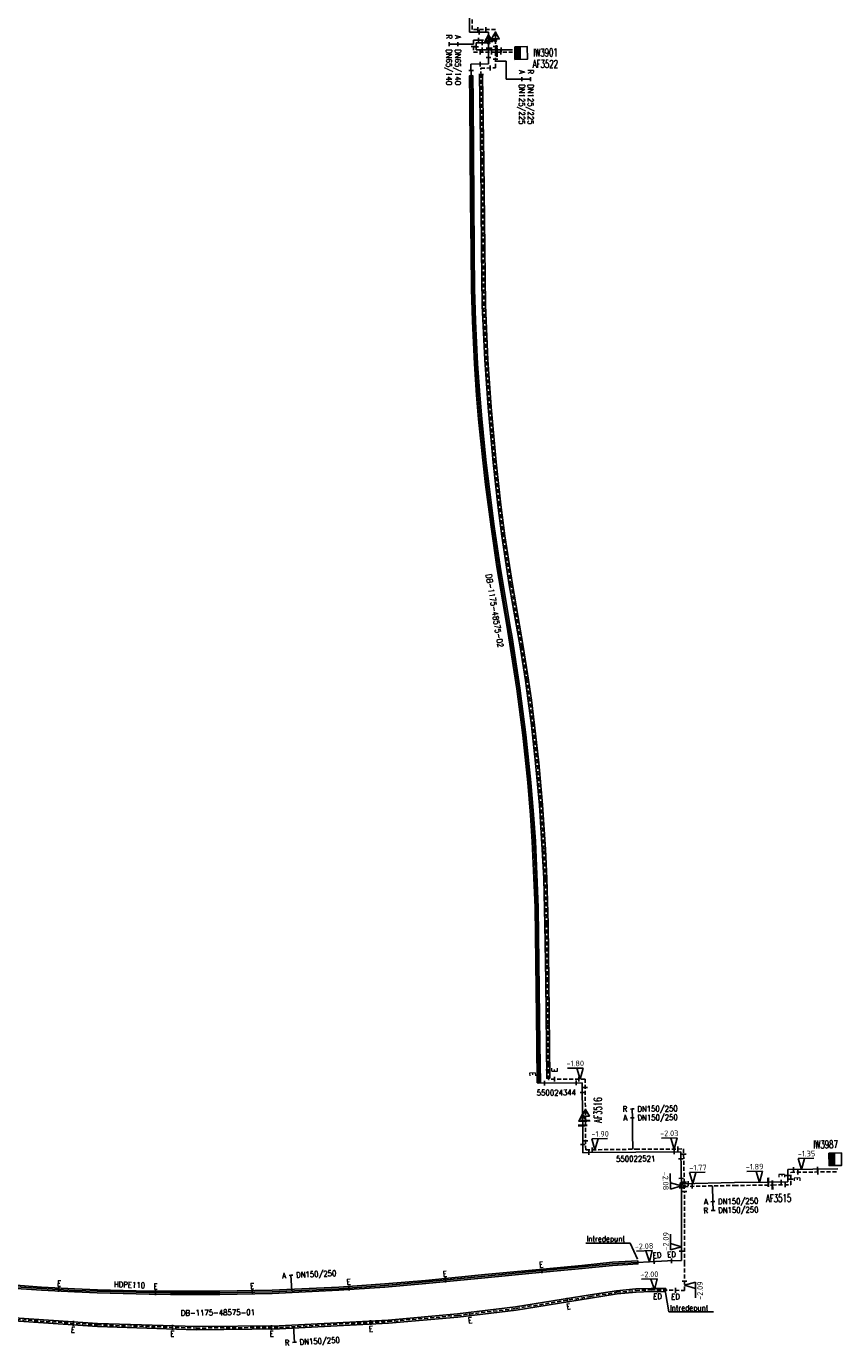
# Model space of a CAD drawing. Header units: millimetres. Extents: x 0 to 118318689, y 0 to 490460760.
# Tile 59 of 117: x 117869915 to 117999563, y 485851370 to 486061042. Entities that reach past the tile are written whole.
import ezdxf
from ezdxf.enums import TextEntityAlignment as Align

# ---------------------------------------------------------------- set-up
doc = ezdxf.new("R2010")
doc.units = ezdxf.units.MM
doc.header["$LTSCALE"] = 200
doc.linetypes.add('HIDDEN2', pattern=[4.7625, 3.175, -1.5875])
doc.layers.get('0').update_dxf_attribs({"color": 8})
for name, color, linetype in [('WT-C-AFSLUITER', 7, 'Continuous'), ('WT-C-kastWM', 7, 'Continuous'), ('WT-C-mof', 7, 'Continuous'), ('WT-C-tstuk', 7, 'Continuous'), ('WT-C-VERLOOP', 7, 'Continuous'), ('WT-I-diam', 7, 'Continuous'), ('WT-I-info', 7, 'Continuous'), ('WT-I-mantelbuis', 7, 'Continuous'), ('WT-I-NAP', 7, 'Continuous'), ('WT-L-aanvoer', 6, 'Continuous'), ('WT-L-MANTELBUIS', 6, 'Continuous'), ('WT-L-retour', 6, 'HIDDEN2')]:
    doc.layers.add(name, color=color, linetype=linetype)
doc.styles.add('DIN17', font='ROMANS.SHX', dxfattribs={"width": 0.9})
doc.styles.add('ISOCP', font='ISOCP.SHX')

# ---------------------------------------------------------------- blocks, each defined once
blk = doc.blocks.new('nap2')
at = {"color": 0, "linetype": 'Continuous'}
for p, q in [((1, 3.5), (-4, 3.5)), ((-1, 3.5), (0, 0)), ((1, 3.5), (0, 0))]:
    blk.add_line(p, q, dxfattribs=at)
at = {"color": 0, "linetype": 'Continuous', "style": 'ISOCP'}
for tag, p in [('*1', (-1.5, 5)), ('*2', (-4, 1.5))]:
    blk.add_attdef(tag, text='', height=1.8, dxfattribs=at).set_placement(p, align=Align.MIDDLE)
blk = doc.blocks.new('nap1')
at = {"color": 0, "linetype": 'Continuous'}
for p, q in [((-1, 3.5), (0, 0)), ((-1, 3.5), (4, 3.5)), ((1, 3.5), (0, 0))]:
    blk.add_line(p, q, dxfattribs=at)
at = {"color": 0, "linetype": 'Continuous', "style": 'ISOCP'}
for tag, p in [('*1', (1.7, 5)), ('*2', (4, 1.5))]:
    blk.add_attdef(tag, text='', height=1.8, dxfattribs=at).set_placement(p, align=Align.MIDDLE)
blk = doc.blocks.new('LR-mof')
at = {"color": 0, "linetype": 'ByBlock', "lineweight": -2}
blk.add_line((0, -0.75), (0, 0.75), dxfattribs=at)
blk = doc.blocks.new('LR-tsb')
blk.add_circle((0, 0), 0.375)
blk = doc.blocks.new('LR-mofD')
at = {"color": 0, "linetype": 'ByBlock', "lineweight": -2}
blk.add_line((0, -0.75), (0, 0.75), dxfattribs=at)
at = {"color": 1, "linetype": 'ByBlock', "lineweight": -3, "style": 'DIN17', "width": 0.9}
blk.add_attdef('*1', text='', height=1.8, dxfattribs=at).set_placement((0, 2), align=Align.MIDDLE)
blk = doc.blocks.new('LR-DIAO1')
at = {"color": 0, "lineweight": -3}
blk.add_line((0, 0), (0, -5), dxfattribs=at)
blk.add_lwpolyline([(0.61, -5), (0, -5), (-0.61, -5)], dxfattribs=at)
at = {"color": 1, "lineweight": -3, "style": 'DIN17', "width": 0.9}
blk.add_attdef('*1', text='', height=1.8, dxfattribs=at).set_placement((-1.61, -5), align=Align.MIDDLE_RIGHT)
blk.add_attdef('*11', text='', height=1.8, dxfattribs=at).set_placement((1.61, -5), align=Align.MIDDLE_LEFT)
blk = doc.blocks.new('LR-VERL')
at = {"color": 0, "linetype": 'ByBlock', "lineweight": -2}
blk.add_lwpolyline([(1.08, 0), (-1.08, -1.25), (-1.08, 1.25)], close=True, dxfattribs=at)
blk = doc.blocks.new('LR-AFS')
at = {"color": 0, "lineweight": -3, "const_width": 0.7}
blk.add_lwpolyline([(0, -1.5), (0, 1.5)], dxfattribs=at)
at = {"color": 7, "linetype": 'ByBlock', "lineweight": -2, "style": 'DIN17', "width": 0.9}
blk.add_attdef('*1', text='', height=2.5, dxfattribs=at).set_placement((0, 5), align=Align.MIDDLE)
at = {"color": 0, "linetype": 'ByBlock', "lineweight": -2, "style": 'DIN17', "width": 0.3, "flags": 1}
for tag, p in [('*2', (2.5, 1.5)), ('OCODE', (-7.5, -2.5)), ('ST', (-7.5, -5)), ('VCODE', (-2.5, -5)), ('NCODE', (-2.5, -2.5)), ('NIVO', (2.5, -5)), ('BC', (2.5, -2.5)), ('IMM', (7.5, -5)), ('RK', (7.5, -2.5)), ('FABR', (-7.5, -7.5)), ('TYPE', (-2.5, -7.5)), ('OPBOUW', (2.5, -7.5)), ('BEDIEN', (7.5, -7.5)), ('VERTR', (-7.5, -10)), ('DEKM', (-7.5, -12.5)), ('PDATUM', (-2.5, -12.5)), ('OPBLEN', (-2.5, -10)), ('HULPST', (2.5, -10)), ('OPM', (2.5, -12.5)), ('VERLSP', (7.5, -10)), ('BORD', (7.5, -12.5)), ('BORDL', (-7.5, -15)), ('BORDX', (-2.5, -15)), ('BORDY', (2.5, -15)), ('BORDZ', (7.5, -15))]:
    blk.add_attdef(tag, text='', height=1.8, dxfattribs=at).set_placement(p, align=Align.MIDDLE)
blk = doc.blocks.new('LR-kastWM')
at = {"color": 0, "linetype": 'ByBlock', "lineweight": -3}
blk.add_lwpolyline([(-2, 2), (2, 2), (2, -2), (-2, -2)], close=True, dxfattribs=at)
at = {"color": 0}
blk.add_solid([(-2, -2), (0, -2), (-2, 2), (0, 2)], dxfattribs=at)
at = {"color": 7, "linetype": 'ByBlock', "lineweight": -3, "style": 'DIN17', "width": 0.7}
for tag, p in [('*1', (0, 5)), ('*2', (0, -5))]:
    blk.add_attdef(tag, text='', height=2.5, dxfattribs=at).set_placement(p, align=Align.MIDDLE)
at = {"color": 0, "linetype": 'ByBlock', "lineweight": -2, "style": 'DIN17', "width": 0.3, "flags": 1}
for tag, p in [('OCODE', (4.5, 1.25)), ('NCODE', (9.5, 1.25)), ('BC', (14.5, 1.25)), ('RK', (19.5, 1.25)), ('ST', (4.5, -1.25)), ('VCODE', (9.5, -1.25)), ('NIVO', (14.5, -1.25)), ('IMM', (19.5, -1.25))]:
    blk.add_attdef(tag, text='', height=1.8, dxfattribs=at).set_placement(p, align=Align.MIDDLE)
blk = doc.blocks.new('LR-hyp')
at = {"color": 7, "linetype": 'ByBlock', "lineweight": -3, "style": 'DIN17', "width": 0.9}
blk.add_attdef('*1', text='', height=1.8, dxfattribs=at).set_placement((0, 0), align=Align.MIDDLE)
at = {"color": 7, "linetype": 'ByBlock', "lineweight": -2, "style": 'DIN17', "width": 0.9, "flags": 1}
blk.add_attdef('*2', text='', height=1.8, dxfattribs=at).set_placement((0, -5), align=Align.MIDDLE)
blk = doc.blocks.new('LR-DIAB2')
at = {"color": 0, "linetype": 'Continuous', "lineweight": -3}
blk.add_line((0, 5), (0, 7.8), dxfattribs=at)
at = {"color": 0, "lineweight": -3}
blk.add_line((0, 0), (0, 5), dxfattribs=at)
for points in [[(0.61, 7.8), (0, 7.8), (-0.61, 7.8)], [(0.61, 5), (0, 5), (-0.61, 5)]]:
    blk.add_lwpolyline(points, dxfattribs=at)
at = {"color": 1, "lineweight": -3, "style": 'DIN17', "width": 0.9}
for tag, p in [('*1', (-1.61, 7.8)), ('*2', (-1.61, 5.02))]:
    blk.add_attdef(tag, text='', height=1.8, dxfattribs=at).set_placement(p, align=Align.MIDDLE_RIGHT)
for tag, p in [('*11', (1.61, 7.8)), ('*12', (1.61, 5))]:
    blk.add_attdef(tag, text='', height=1.8, dxfattribs=at).set_placement(p, align=Align.MIDDLE_LEFT)
blk = doc.blocks.new('LR-DIAO2')
at = {"color": 0, "lineweight": -3}
blk.add_line((0, 0), (0, -5), dxfattribs=at)
at = {"color": 0, "linetype": 'Continuous', "lineweight": -3}
blk.add_line((0, -5), (0, -7.8), dxfattribs=at)
at = {"color": 0, "lineweight": -3}
for points in [[(0.61, -5), (0, -5), (-0.61, -5)], [(0.61, -7.8), (0, -7.8), (-0.61, -7.8)]]:
    blk.add_lwpolyline(points, dxfattribs=at)
at = {"color": 1, "lineweight": -3, "style": 'DIN17', "width": 0.9}
for tag, p in [('*1', (-1.61, -5)), ('*2', (-1.61, -7.78))]:
    blk.add_attdef(tag, text='', height=1.8, dxfattribs=at).set_placement(p, align=Align.MIDDLE_RIGHT)
for tag, p in [('*11', (1.61, -5)), ('*12', (1.61, -7.8))]:
    blk.add_attdef(tag, text='', height=1.8, dxfattribs=at).set_placement(p, align=Align.MIDDLE_LEFT)
blk = doc.blocks.new('LR-DIAB1')
at = {"color": 0, "lineweight": -3}
blk.add_line((0, 0), (0, 5), dxfattribs=at)
blk.add_lwpolyline([(0.61, 5), (0, 5), (-0.61, 5)], dxfattribs=at)
at = {"color": 1, "lineweight": -3, "style": 'DIN17', "width": 0.9}
blk.add_attdef('*1', text='', height=1.8, dxfattribs=at).set_placement((-1.61, 5), align=Align.MIDDLE_RIGHT)
blk.add_attdef('*11', text='', height=1.8, dxfattribs=at).set_placement((1.61, 5), align=Align.MIDDLE_LEFT)

msp = doc.modelspace()

# ---------------------------------------------------------------- linework, layer by layer
at = {"layer": 'WT-I-diam'}
for p, q in [((117944499, 486055523), (117946206, 486055525)), ((117946206, 486055525), (117946208, 486052658)), ((117966346, 485882578), (117966315, 485885078))]:
    msp.add_line(p, q, dxfattribs=at)
at = {"layer": 'WT-I-info'}
for p, q in [((117958879, 485867660), (117965926, 485867660)), ((117965926, 485867660), (117967104, 485865087)), ((117972063, 485856715), (117971539, 485859805)), ((117979170, 485856715), (117972063, 485856715))]:
    msp.add_line(p, q, dxfattribs=at)
at = {"layer": 'WT-L-aanvoer'}
for p, q in [((117940378, 486060113), (117940386, 486064190)), ((117943426, 486060131), (117940378, 486060113)), ((117943426, 486059165), (117943426, 486060131)), ((117943427, 486058453), (117941419, 486058450)), ((117941419, 486058450), (117941421, 486057326)), ((117943429, 486055065), (117943426, 486059165)), ((117941421, 486057326), (117944639, 486057312)), ((117944639, 486057312), (117947226, 486057301)), ((117940610, 486055024), (117943429, 486055065)), ((117940647, 486053210), (117940610, 486055024)), ((117940708, 486049141), (117940647, 486053210)), ((117940748, 486041251), (117940708, 486049141)), ((117940811, 486033468), (117940748, 486041251)), ((117940882, 486025258), (117940811, 486033468)), ((117940944, 486019314), (117940882, 486025258)), ((117941085, 486014175), (117940944, 486019314)), ((117941413, 486007399), (117941085, 486014175)), ((117941754, 486002436), (117941413, 486007399)), ((117942087, 485998638), (117941754, 486002436)), ((117942752, 485992138), (117942087, 485998638)), ((117943201, 485988238), (117942752, 485992138)), ((117944062, 485981533), (117943201, 485988238)), ((117944991, 485975182), (117944062, 485981533)), ((117946175, 485968008), (117944991, 485975182)), ((117946550, 485965904), (117946175, 485968008)), ((117946907, 485963877), (117946550, 485965904)), ((117948165, 485955811), (117946907, 485963877)), ((117949119, 485948418), (117948165, 485955811)), ((117949902, 485940868), (117949119, 485948418)), ((117950332, 485935704), (117949902, 485940868)), ((117950612, 485931528), (117950332, 485935704)), ((117950845, 485927072), (117950612, 485931528)), ((117951053, 485921003), (117950845, 485927072)), ((117951145, 485915086), (117951053, 485921003)), ((117951264, 485905618), (117951145, 485915086)), ((117951343, 485899273), (117951264, 485905618)), ((117951370, 485897155), (117951343, 485899273)), ((117951398, 485894900), (117951370, 485897155)), ((117951421, 485893068), (117951398, 485894900)), ((117958324, 485893126), (117951421, 485893068)), ((117958370, 485887593), (117958324, 485893126)), ((117958381, 485886367), (117958370, 485887593)), ((117958417, 485882031), (117958381, 485886367)), ((117958417, 485882031), (117959341, 485882043)), ((117959341, 485882043), (117966853, 485882134)), ((117966853, 485882134), (117973981, 485882172)), ((117973981, 485882172), (117974091, 485876462)), ((117991009, 485879352), (117998936, 485879453)), ((117974079, 485877108), (117982529, 485877270)), ((117982529, 485877270), (117987896, 485877339)), ((117987896, 485877339), (117991034, 485877379)), ((117991034, 485877379), (117991009, 485879352)), ((117974117, 485870899), (117974091, 485876462)), ((117974110, 485864906), (117974117, 485870899)), ((117963123, 485864370), (117969019, 485864711)), ((117969019, 485864711), (117971894, 485864850)), ((117971894, 485864850), (117974110, 485864906)), ((117942822, 485862413), (117950348, 485863134)), ((117950348, 485863134), (117958272, 485863878)), ((117958272, 485863878), (117963123, 485864370)), ((117867505, 485860756), (117872325, 485860427)), ((117919612, 485860412), (117926920, 485860920)), ((117926920, 485860920), (117933425, 485861495)), ((117933425, 485861495), (117942822, 485862413)), ((117872325, 485860427), (117877560, 485860150)), ((117877560, 485860150), (117881196, 485860012)), ((117881196, 485860012), (117889431, 485859799)), ((117889431, 485859799), (117892815, 485859754)), ((117892815, 485859754), (117900690, 485859759)), ((117900690, 485859759), (117909020, 485859910)), ((117909020, 485859910), (117919612, 485860412))]:
    msp.add_line(p, q, dxfattribs=at)
at = {"layer": 'WT-L-MANTELBUIS'}
for points in [[(117940458, 486049139), (117940397, 486053206), (117940897, 486053214), (117940958, 486049144), (117940998, 486041252), (117941061, 486033470), (117941132, 486025260), (117941194, 486019319), (117941335, 486014184), (117941662, 486007414), (117942004, 486002455), (117942336, 485998662), (117943000, 485992165), (117943449, 485988269), (117944310, 485981567), (117945238, 485975221), (117946796, 485965946), (117947154, 485963918), (117948413, 485955846), (117949367, 485948447), (117950151, 485940892), (117950581, 485935723), (117950862, 485931542), (117951303, 485921010), (117951593, 485899276), (117951670, 485893153), (117951170, 485893147), (117951093, 485899270), (117950803, 485920996), (117950362, 485931514), (117950082, 485935685), (117949653, 485940845), (117948870, 485948389), (117947918, 485955776), (117946661, 485963836), (117946303, 485965861), (117944744, 485975143), (117943815, 485981499), (117942952, 485988208), (117942503, 485992111), (117941838, 485998615), (117941505, 486002416), (117941163, 486007384), (117940836, 486014165), (117940694, 486019310), (117940632, 486025255), (117940561, 486033466), (117940498, 486041249)], [(117941973, 486053238), (117942473, 486053245), (117942665, 486039513), (117942803, 486025736), (117942918, 486016709), (117943303, 486008069), (117943845, 486000532), (117944637, 485991803), (117945379, 485985020), (117946022, 485980082), (117947208, 485972346), (117948935, 485962490), (117949767, 485957156), (117950224, 485953929), (117950731, 485949981), (117951397, 485943982), (117951992, 485937315), (117952463, 485930237), (117952681, 485925635), (117952881, 485918339), (117953022, 485909275), (117953174, 485893882), (117952674, 485893877), (117952523, 485909268), (117952381, 485918328), (117952182, 485925616), (117951964, 485930209), (117951494, 485937276), (117950899, 485943932), (117950234, 485949922), (117949728, 485953863), (117949273, 485957082), (117948442, 485962408), (117946715, 485972265), (117945527, 485980012), (117944882, 485984961), (117944139, 485991753), (117943347, 486000491), (117942804, 486008040), (117942419, 486016694), (117942303, 486025730), (117942165, 486039507)]]:
    msp.add_lwpolyline(points, close=True, dxfattribs=at)
for points in [[(117867524, 485861005), (117872340, 485860677), (117877571, 485860400), (117881204, 485860262), (117889435, 485860049), (117892816, 485860004), (117900688, 485860009), (117909012, 485860160), (117919597, 485860661), (117926900, 485861169), (117933402, 485861744), (117942798, 485862662), (117950325, 485863383), (117958248, 485864127), (117963108, 485864619), (117967141, 485864853), (117967170, 485864353), (117963143, 485864121), (117958297, 485863629), (117950372, 485862885), (117942846, 485862164), (117933448, 485861246), (117926940, 485860671), (117919627, 485860162), (117909028, 485859660), (117900692, 485859509), (117892813, 485859504), (117889426, 485859549), (117881188, 485859762), (117877549, 485859900), (117872310, 485860178), (117867486, 485860506)], [(117866445, 485855904), (117881232, 485854900), (117896942, 485854405), (117910142, 485854520), (117927454, 485855440), (117938452, 485856410), (117947712, 485857511), (117959569, 485859420), (117963783, 485860090), (117966847, 485860389), (117969284, 485860466), (117971583, 485860431), (117971576, 485859931), (117969289, 485859966), (117966879, 485859889), (117963846, 485859594), (117959648, 485858926), (117947781, 485857016), (117938504, 485855912), (117927489, 485854942), (117910158, 485854020), (117896936, 485853905), (117881208, 485854400), (117866403, 485855405)]]:
    msp.add_lwpolyline(points, dxfattribs=at)
at = {"layer": 'WT-L-retour'}
for p, q in [((117940804, 486060541), (117940811, 486064191)), ((117944495, 486060562), (117940804, 486060541)), ((117944496, 486059596), (117944495, 486060562)), ((117944496, 486058834), (117941039, 486058830)), ((117941039, 486058830), (117941041, 486056948)), ((117944499, 486054444), (117944496, 486059596)), ((117941041, 486056948), (117944749, 486056932)), ((117944749, 486056932), (117947231, 486056921)), ((117942199, 486054411), (117944499, 486054444)), ((117942223, 486053242), (117942199, 486054411)), ((117942415, 486039510), (117942223, 486053242)), ((117942553, 486025733), (117942415, 486039510)), ((117942668, 486016701), (117942553, 486025733)), ((117943053, 486008055), (117942668, 486016701)), ((117943596, 486000511), (117943053, 486008055)), ((117944388, 485991778), (117943596, 486000511)), ((117945131, 485984991), (117944388, 485991778)), ((117945775, 485980047), (117945131, 485984991)), ((117946962, 485972305), (117945775, 485980047)), ((117948688, 485962449), (117946962, 485972305)), ((117949520, 485957119), (117948688, 485962449)), ((117949976, 485953896), (117949520, 485957119)), ((117950483, 485949951), (117949976, 485953896)), ((117950842, 485946853), (117950483, 485949951)), ((117951148, 485943957), (117950842, 485946853)), ((117951743, 485937295), (117951148, 485943957)), ((117952214, 485930223), (117951743, 485937295)), ((117952431, 485925625), (117952214, 485930223)), ((117952631, 485918333), (117952431, 485925625)), ((117952772, 485909271), (117952631, 485918333)), ((117952852, 485902453), (117952772, 485909271)), ((117952906, 485896019), (117952852, 485902453)), ((117952926, 485893689), (117952906, 485896019)), ((117958769, 485893738), (117952926, 485893689)), ((117958814, 485888379), (117958769, 485893738)), ((117958824, 485887110), (117958814, 485888379)), ((117958863, 485882487), (117958824, 485887110)), ((117958863, 485882487), (117959902, 485882499)), ((117959902, 485882499), (117966849, 485882584)), ((117966849, 485882584), (117974423, 485882624)), ((117974423, 485882624), (117974553, 485875844)), ((117991465, 485878907), (117998936, 485879003)), ((117991490, 485876935), (117991465, 485878907)), ((117974537, 485876667), (117982536, 485876820)), ((117974567, 485870898), (117974553, 485875844)), ((117982536, 485876820), (117988550, 485876897)), ((117988550, 485876897), (117991490, 485876935)), ((117974559, 485864356), (117974567, 485870898)), ((117974554, 485860137), (117974559, 485864356)), ((117947747, 485857264), (117959609, 485859173)), ((117959609, 485859173), (117963814, 485859842)), ((117963814, 485859842), (117966863, 485860139)), ((117966863, 485860139), (117969287, 485860216)), ((117969287, 485860216), (117974554, 485860137)), ((117938478, 485856161), (117947747, 485857264)), ((117866424, 485855655), (117881220, 485854650)), ((117881220, 485854650), (117896939, 485854155)), ((117896939, 485854155), (117910150, 485854270)), ((117910150, 485854270), (117927471, 485855191)), ((117927471, 485855191), (117938478, 485856161))]:
    msp.add_line(p, q, dxfattribs=at)

# ---------------------------------------------------------------- block references
at = {"layer": 'WT-C-AFSLUITER', "linetype": 'Continuous'}
ref = msp.add_blockref('LR-AFS', (117944639, 486057312), dxfattribs=dict(at, xscale=500.0000000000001, yscale=500.0000000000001, zscale=500.0000000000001, rotation=359.7501))
ref.add_attrib('*1', 'AF3522', dxfattribs={"layer": '0', "color": 7, "linetype": 'ByBlock', "lineweight": -2, "height": 1250, "rotation": 359.7501, "style": 'DIN17', "width": 0.65}).set_placement((117952445, 486055075), align=Align.MIDDLE)
for p, xscale, yscale, zscale, rotation in [((117944749, 486056932), 500.0000000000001, 500.0000000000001, 500.0000000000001, 359.7501), ((117958824, 485887110), 499.9999999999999, 499.9999999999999, 499.9999999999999, 270.4806), ((117988550, 485876897), 500, 500, 500, 0.7332)]:
    msp.add_blockref('LR-AFS', p, dxfattribs=dict(at, xscale=xscale, yscale=yscale, zscale=zscale, rotation=rotation))
ref = msp.add_blockref('LR-AFS', (117958381, 485886367), dxfattribs=dict(at, xscale=499.9999999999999, yscale=499.9999999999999, zscale=499.9999999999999, rotation=270.4806))
ref.add_attrib('*1', 'AF3516', dxfattribs={"layer": '0', "color": 7, "linetype": 'ByBlock', "lineweight": -2, "height": 1250, "rotation": 90.4806, "style": 'DIN17', "width": 0.65}).set_placement((117960802, 485888806), align=Align.MIDDLE)
ref = msp.add_blockref('LR-AFS', (117987896, 485877339), dxfattribs=dict(at, xscale=500, yscale=500, zscale=500, rotation=0.7332))
ref.add_attrib('*1', 'AF3515', dxfattribs={"layer": '0', "color": 7, "linetype": 'ByBlock', "lineweight": -2, "height": 1250, "rotation": 0.7332, "style": 'DIN17', "width": 0.65}).set_placement((117989533, 485874796), align=Align.MIDDLE)
at = {"layer": 'WT-C-kastWM', "linetype": 'Continuous'}
ref = msp.add_blockref('LR-kastWM', (117948582, 486056812), dxfattribs=dict(at, xscale=500.000000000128, yscale=500.000000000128, zscale=500.000000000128, rotation=0.6680493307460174))
ref.add_attrib('*1', 'IW3901', dxfattribs={"layer": '0', "color": 7, "linetype": 'ByBlock', "lineweight": -3, "height": 1250, "rotation": 0.66805, "style": 'DIN17', "width": 0.65}).set_placement((117952468, 486056877), align=Align.MIDDLE)
ref = msp.add_blockref('LR-kastWM', (117998550, 485880992), dxfattribs=dict(at, xscale=499.9999999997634, yscale=499.9999999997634, zscale=499.9999999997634, rotation=0.7332081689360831))
ref.add_attrib('*1', 'IW3987', dxfattribs={"layer": '0', "color": 7, "linetype": 'ByBlock', "lineweight": -3, "height": 1250, "rotation": 0.73321, "style": 'DIN17', "width": 0.65}).set_placement((117997012, 485883348), align=Align.MIDDLE)
at = {"layer": 'WT-C-mof', "linetype": 'Continuous'}
for p, xscale, yscale, zscale, rotation in [((117941732, 486060546), 499.9999999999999, 499.9999999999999, 499.9999999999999, 0.3265999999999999), ((117941942, 486060122), 499.9999999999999, 499.9999999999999, 499.9999999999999, 0.3265999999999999), ((117942980, 486060554), 499.9999999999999, 499.9999999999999, 499.9999999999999, 0.3265999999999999), ((117941040, 486057864), 499.9999999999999, 499.9999999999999, 499.9999999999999, 270.0701), ((117941420, 486057781), 499.9999999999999, 499.9999999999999, 499.9999999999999, 270.0701), ((117941815, 486058831), 499.9999999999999, 499.9999999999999, 499.9999999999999, 0.0701), ((117942386, 486057322), 500.0000000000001, 500.0000000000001, 500.0000000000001, 359.7501), ((117942392, 486058452), 499.9999999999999, 499.9999999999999, 499.9999999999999, 0.0701), ((117943601, 486058833), 499.9999999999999, 499.9999999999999, 499.9999999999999, 0.0701), ((117943905, 486057315), 500.0000000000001, 500.0000000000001, 500.0000000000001, 359.7501), ((117944497, 486057854), 500, 500, 500, 270.0375), ((117945402, 486057309), 500.0000000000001, 500.0000000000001, 500.0000000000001, 359.7501), ((117942077, 486056943), 500.0000000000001, 500.0000000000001, 500.0000000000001, 359.7501), ((117943427, 486057559), 500, 500, 500, 270.0375), ((117943428, 486056108), 500, 500, 500, 270.0375), ((117943893, 486056935), 500.0000000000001, 500.0000000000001, 500.0000000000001, 359.7501), ((117944498, 486055857), 500, 500, 500, 270.0375), ((117945392, 486056929), 500.0000000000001, 500.0000000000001, 500.0000000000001, 359.7501), ((117940631, 486054023), 500.0000000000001, 500.0000000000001, 500.0000000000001, 271.1678), ((117942220, 486053394), 500.0000000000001, 500.0000000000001, 500.0000000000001, 271.1678), ((117942065, 486055045), 500, 500, 500, 0.8246), ((117943652, 486054431), 500, 500, 500, 0.8246), ((117953892, 485893697), 499.9999999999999, 499.9999999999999, 499.9999999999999, 0.4806000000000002), ((117957765, 485893730), 499.9999999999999, 499.9999999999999, 499.9999999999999, 0.4806000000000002), ((117952328, 485893075), 499.9999999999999, 499.9999999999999, 499.9999999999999, 0.4806000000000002), ((117957332, 485893117), 499.9999999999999, 499.9999999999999, 499.9999999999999, 0.4806000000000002), ((117958780, 485892396), 499.9999999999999, 499.9999999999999, 499.9999999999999, 270.4806), ((117958337, 485891610), 499.9999999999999, 499.9999999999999, 499.9999999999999, 270.4806), ((117958851, 485883905), 499.9999999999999, 499.9999999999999, 499.9999999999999, 270.4806), ((117958406, 485883340), 499.9999999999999, 499.9999999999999, 499.9999999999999, 270.4806), ((117959341, 485882043), 500, 500, 500, 0.6983), ((117959902, 485882499), 500, 500, 500, 0.6983), ((117972908, 485882166), 500, 500, 500, 0.3023000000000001), ((117973539, 485882619), 500, 500, 500, 0.3023000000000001), ((117974439, 485881797), 499.9999999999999, 499.9999999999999, 499.9999999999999, 271.0998), ((117974003, 485881065), 499.9999999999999, 499.9999999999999, 499.9999999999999, 271.0998), ((117991922, 485879363), 500, 500, 500, 0.7332), ((117995755, 485879412), 500, 500, 500, 0.7332), ((117974062, 485877962), 499.9999999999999, 499.9999999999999, 499.9999999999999, 271.0998), ((117974524, 485877347), 499.9999999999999, 499.9999999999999, 499.9999999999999, 271.0998), ((117975150, 485877129), 500, 500, 500, 1.0998), ((117989947, 485877365), 500, 500, 500, 0.7332), ((117990598, 485876924), 500, 500, 500, 0.7332), ((117992577, 485878922), 500, 500, 500, 0.7332), ((117995756, 485878962), 500, 500, 500, 0.7332), ((117974091, 485876462), 499.9999999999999, 499.9999999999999, 499.9999999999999, 270.2679), ((117974553, 485875844), 500, 500, 500, 270.1629), ((117975800, 485876691), 500, 500, 500, 1.0998), ((117974111, 485866405), 500, 500, 500, 89.9286), ((117974555, 485861632), 500, 500, 500, 89.9286)]:
    msp.add_blockref('LR-mof', p, dxfattribs=dict(at, xscale=xscale, yscale=yscale, zscale=zscale, rotation=rotation))
at = {"layer": 'WT-C-mof'}
for p, xscale, yscale, zscale, rotation in [((117943426, 486059165), 500, 500, 500, 90.03750000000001), ((117944496, 486059596), 500, 500, 500, 90.03750000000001), ((117958814, 485888379), 499.9999999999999, 499.9999999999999, 499.9999999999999, 90.48060000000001), ((117958370, 485887593), 499.9999999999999, 499.9999999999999, 499.9999999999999, 90.48060000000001)]:
    msp.add_blockref('LR-mof', p, dxfattribs=dict(at, xscale=xscale, yscale=yscale, zscale=zscale, rotation=rotation))
at = {"layer": 'WT-C-mof', "linetype": 'Continuous'}
ref = msp.add_blockref('LR-mofD', (117951403, 485894523), dxfattribs=dict(at, xscale=499.9999999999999, yscale=499.9999999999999, zscale=499.9999999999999, rotation=90.71719999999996))
ref.add_attrib('*1', 'E', dxfattribs={"layer": '0', "color": 1, "linetype": 'ByBlock', "lineweight": -3, "height": 900, "rotation": 270.7172, "style": 'DIN17', "width": 0.9}).set_placement((117950403, 485894510), align=Align.MIDDLE)
ref = msp.add_blockref('LR-mofD', (117952913, 485895179), dxfattribs=dict(at, xscale=500, yscale=500, zscale=500, rotation=270.4839))
ref.add_attrib('*1', 'E', dxfattribs={"layer": '0', "color": 1, "linetype": 'ByBlock', "lineweight": -3, "height": 900, "rotation": 90.4839, "style": 'DIN17', "width": 0.9}).set_placement((117953913, 485895188), align=Align.MIDDLE)
ref = msp.add_blockref('LR-mofD', (117991021, 485878402), dxfattribs=dict(at, xscale=500, yscale=500, zscale=500, rotation=90.73320000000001))
ref.add_attrib('*1', 'E', dxfattribs={"layer": '0', "color": 1, "linetype": 'ByBlock', "lineweight": -3, "height": 900, "rotation": 270.7332, "style": 'DIN17', "width": 0.9}).set_placement((117990021, 485878389), align=Align.MIDDLE)
for p, xscale, yscale, zscale, rotation, values in [((117991479, 485877807), 500, 500, 500, 270.7332, {'*1': 'E'}), ((117951873, 485863277), 500.0000000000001, 500.0000000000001, 500.0000000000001, 5.3628, {'*1': 'E'}), ((117972521, 485864866), 500, 500, 500, 1.4308, {'*1': 'ED'}), ((117936556, 485861801), 499.9999999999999, 499.9999999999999, 499.9999999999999, 5.5824, {'*1': 'E'}), ((117875070, 485860282), 500.0000000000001, 500.0000000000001, 500.0000000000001, 356.966, {'*1': 'E'}), ((117890455, 485859785), 500, 500, 500, 359.2464, {'*1': 'E'}), ((117905844, 485859852), 500, 500, 500, 1.0407, {'*1': 'E'}), ((117921222, 485860524), 499.9999999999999, 499.9999999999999, 499.9999999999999, 3.979500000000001, {'*1': 'E'})]:
    msp.add_blockref('LR-mofD', p, dxfattribs=dict(at, xscale=xscale, yscale=yscale, zscale=zscale, rotation=rotation)).add_auto_attribs(values)
ref = msp.add_blockref('LR-mofD', (117969742, 485864746), dxfattribs=dict(at, xscale=499.9999999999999, yscale=499.9999999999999, zscale=499.9999999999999, rotation=2.781100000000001))
ref.add_attrib('*1', 'ED', dxfattribs={"layer": '0', "color": 1, "linetype": 'ByBlock', "lineweight": -3, "height": 900, "rotation": 2.7811, "style": 'DIN17', "width": 0.9}).set_placement((117970196, 485865731), align=Align.MIDDLE)
ref = msp.add_blockref('LR-mofD', (117970292, 485860201), dxfattribs=dict(at, xscale=499.9999999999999, yscale=499.9999999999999, zscale=499.9999999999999, rotation=179.1391))
ref.add_attrib('*1', 'ED', dxfattribs={"layer": '0', "color": 1, "linetype": 'ByBlock', "lineweight": -3, "height": 900, "rotation": 359.1391, "style": 'DIN17', "width": 0.9}).set_placement((117970277, 485859201), align=Align.MIDDLE)
ref = msp.add_blockref('LR-mofD', (117973156, 485860158), dxfattribs=dict(at, xscale=499.9999999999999, yscale=499.9999999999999, zscale=499.9999999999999, rotation=179.1391))
ref.add_attrib('*1', 'ED', dxfattribs={"layer": '0', "color": 1, "linetype": 'ByBlock', "lineweight": -3, "height": 900, "rotation": 359.1391, "style": 'DIN17', "width": 0.9}).set_placement((117973141, 485859158), align=Align.MIDDLE)
ref = msp.add_blockref('LR-mofD', (117955958, 485858585), dxfattribs=dict(at, xscale=500.0000000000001, yscale=500.0000000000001, zscale=500.0000000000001, rotation=189.1444))
ref.add_attrib('*1', 'E', dxfattribs={"layer": '0', "color": 1, "linetype": 'ByBlock', "lineweight": -3, "height": 900, "rotation": 9.1444, "style": 'DIN17', "width": 0.9}).set_placement((117956117, 485857598), align=Align.MIDDLE)
ref = msp.add_blockref('LR-mofD', (117940367, 485856386), dxfattribs=dict(at, xscale=500, yscale=500, zscale=500, rotation=186.7835))
ref.add_attrib('*1', 'E', dxfattribs={"layer": '0', "color": 1, "linetype": 'ByBlock', "lineweight": -3, "height": 900, "rotation": 6.7835, "style": 'DIN17', "width": 0.9}).set_placement((117940485, 485855393), align=Align.MIDDLE)
ref = msp.add_blockref('LR-mofD', (117877403, 485854909), dxfattribs=dict(at, xscale=500.0000000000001, yscale=500.0000000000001, zscale=500.0000000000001, rotation=176.1158))
ref.add_attrib('*1', 'E', dxfattribs={"layer": '0', "color": 1, "linetype": 'ByBlock', "lineweight": -3, "height": 900, "rotation": 356.1158, "style": 'DIN17', "width": 0.9}).set_placement((117877336, 485853911), align=Align.MIDDLE)
ref = msp.add_blockref('LR-mofD', (117893160, 485854274), dxfattribs=dict(at, xscale=500.0000000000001, yscale=500.0000000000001, zscale=500.0000000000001, rotation=178.197))
ref.add_attrib('*1', 'E', dxfattribs={"layer": '0', "color": 1, "linetype": 'ByBlock', "lineweight": -3, "height": 900, "rotation": 358.197, "style": 'DIN17', "width": 0.9}).set_placement((117893129, 485853275), align=Align.MIDDLE)
ref = msp.add_blockref('LR-mofD', (117908916, 485854259), dxfattribs=dict(at, xscale=500, yscale=500, zscale=500, rotation=180.4979))
ref.add_attrib('*1', 'E', dxfattribs={"layer": '0', "color": 1, "linetype": 'ByBlock', "lineweight": -3, "height": 900, "rotation": 0.4979, "style": 'DIN17', "width": 0.9}).set_placement((117908925, 485853259), align=Align.MIDDLE)
ref = msp.add_blockref('LR-mofD', (117924661, 485855042), dxfattribs=dict(at, xscale=500, yscale=500, zscale=500, rotation=183.0435))
ref.add_attrib('*1', 'E', dxfattribs={"layer": '0', "color": 1, "linetype": 'ByBlock', "lineweight": -3, "height": 900, "rotation": 3.0435, "style": 'DIN17', "width": 0.9}).set_placement((117924714, 485854043), align=Align.MIDDLE)
at = {"layer": 'WT-C-tstuk', "linetype": 'Continuous'}
for p, xscale, yscale, zscale, rotation in [((117943427, 486058453), 499.9999999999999, 499.9999999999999, 499.9999999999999, 180.0701), ((117944496, 486058834), 499.9999999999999, 499.9999999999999, 499.9999999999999, 180.0701), ((117974079, 485877108), 500, 500, 500, 1.0998), ((117974537, 485876667), 500, 500, 500, 1.0998)]:
    msp.add_blockref('LR-tsb', p, dxfattribs=dict(at, xscale=xscale, yscale=yscale, zscale=zscale, rotation=rotation))
at = {"layer": 'WT-C-VERLOOP', "linetype": 'Continuous'}
for p, xscale, yscale, zscale, rotation in [((117943426, 486059165), 500, 500, 500, 90.03750000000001), ((117944496, 486059596), 500, 500, 500, 90.03750000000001), ((117958370, 485887593), 499.9999999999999, 499.9999999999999, 499.9999999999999, 90.48060000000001), ((117958814, 485888379), 499.9999999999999, 499.9999999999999, 499.9999999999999, 90.48060000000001)]:
    msp.add_blockref('LR-VERL', p, dxfattribs=dict(at, xscale=xscale, yscale=yscale, zscale=zscale, rotation=rotation))
at = {"layer": 'WT-I-diam', "linetype": 'Continuous'}
for name, p, xscale, yscale, zscale, rotation, values in [('LR-DIAO2', (117941039, 486058225), 499.9999999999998, 499.9999999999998, 499.9999999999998, 270.0700535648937, {'*1': 'A', '*11': 'DN65/140', '*2': 'R', '*12': 'DN65/140'}), ('LR-DIAB2', (117946208, 486052658), 499.9999999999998, 499.9999999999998, 499.9999999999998, 270.0374775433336, {'*1': 'R', '*11': 'DN125/225', '*2': 'A', '*12': 'DN125/225'}), ('LR-DIAB2', (117966315, 485885078), 500, 500, 500, 0.698273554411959, {'*1': 'R', '*11': 'DN150/250', '*2': 'A', '*12': 'DN150/250'}), ('LR-DIAO2', (117979046, 485876753), 500, 500, 500, 1.099810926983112, {'*1': 'A', '*11': 'DN150/250', '*2': 'R', '*12': 'DN150/250'}), ('LR-DIAB1', (117912114, 485860057), 500, 500, 500, 2.711310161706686, {'*1': 'A', '*11': 'DN150/250'}), ('LR-DIAO1', (117912415, 485854390), 500, 500, 500, 3.043504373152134, {'*1': 'R', '*11': 'DN150/250'})]:
    msp.add_blockref(name, p, dxfattribs=dict(at, xscale=xscale, yscale=yscale, zscale=zscale, rotation=rotation)).add_auto_attribs(values)
at = {"layer": 'WT-I-info', "linetype": 'Continuous'}
for p, xscale, yscale, zscale, rotation, values in [((117944389, 485968163), 500.0000000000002, 500.0000000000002, 500.0000000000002, 279.3733179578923, {'*1': 'DB-1175-48575-02'}), ((117954200, 485891588), 500.0000000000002, 500.0000000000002, 500.0000000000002, 0.4805681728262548, {'*1': '550024344'}), ((117966810, 485881074), 500.0000000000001, 500.0000000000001, 500.0000000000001, 0.698273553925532, {'*1': '550022521'}), ((117900367, 485856627), 500.0000000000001, 500.0000000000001, 500.0000000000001, 0.5772112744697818, {'*1': 'DB-1175-48575-01'})]:
    msp.add_blockref('LR-hyp', p, dxfattribs=dict(at, xscale=xscale, yscale=yscale, zscale=zscale, rotation=rotation)).add_auto_attribs(values)
at = {"layer": 'WT-I-NAP', "linetype": 'Continuous'}
ref = msp.add_blockref('nap2', (117957974, 485893731), dxfattribs=dict(at, xscale=500, yscale=500, zscale=500, rotation=0.4805681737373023))
ref.add_attrib('*1', '-1.80', dxfattribs={"layer": '0', "color": 1, "linetype": 'Continuous', "height": 900, "rotation": 0.48057, "style": 'ISOCP'}).set_placement((117957203, 485896225), align=Align.MIDDLE)
ref = msp.add_blockref('nap2', (117972911, 485882616), dxfattribs=dict(at, xscale=500, yscale=500, zscale=500, rotation=0.3022588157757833))
ref.add_attrib('*1', '-2.03', dxfattribs={"layer": '0', "color": 1, "linetype": 'Continuous', "height": 900, "rotation": 0.30226, "style": 'ISOCP'}).set_placement((117972148, 485885112), align=Align.MIDDLE)
ref = msp.add_blockref('nap1', (117960342, 485882505), dxfattribs=dict(at, xscale=499.9999999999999, yscale=499.9999999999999, zscale=499.9999999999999, rotation=0.6982735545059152))
ref.add_attrib('*1', '-1.90', dxfattribs={"layer": '0', "color": 1, "linetype": 'Continuous', "height": 900, "rotation": 0.69827, "style": 'ISOCP'}).set_placement((117961162, 485885015), align=Align.MIDDLE)
ref = msp.add_blockref('nap1', (117993158, 485879379), dxfattribs=dict(at, xscale=500, yscale=500, zscale=500, rotation=0.7332081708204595))
ref.add_attrib('*1', '-1.35', dxfattribs={"layer": '0', "color": 1, "linetype": 'Continuous', "height": 900, "rotation": 0.73321, "style": 'ISOCP'}).set_placement((117993976, 485881890), align=Align.MIDDLE)
ref = msp.add_blockref('nap1', (117975913, 485877143), dxfattribs=dict(at, xscale=500, yscale=500, zscale=500, rotation=1.099810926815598))
ref.add_attrib('*1', '-1.77', dxfattribs={"layer": '0', "color": 1, "linetype": 'Continuous', "height": 900, "rotation": 1.09981, "style": 'ISOCP'}).set_placement((117976716, 485879659), align=Align.MIDDLE)
ref = msp.add_blockref('nap2', (117986505, 485877321), dxfattribs=dict(at, xscale=500.0000000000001, yscale=500.0000000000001, zscale=500.0000000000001, rotation=0.7332081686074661))
ref.add_attrib('*1', '-1.89', dxfattribs={"layer": '0', "color": 1, "linetype": 'Continuous', "height": 900, "rotation": 0.73321, "style": 'ISOCP'}).set_placement((117985723, 485879811), align=Align.MIDDLE)
ref = msp.add_blockref('nap1', (117974086, 485876750), dxfattribs=dict(at, xscale=500.0000000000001, yscale=500.0000000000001, zscale=500.0000000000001, rotation=91.0998109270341))
ref.add_attrib('*1', '-2.08', dxfattribs={"layer": '0', "color": 1, "linetype": 'Continuous', "height": 900, "rotation": 271.09981, "style": 'ISOCP'}).set_placement((117971570, 485877552), align=Align.MIDDLE)
ref = msp.add_blockref('nap1', (117974112, 485867087), dxfattribs=dict(at, xscale=500.0000000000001, yscale=500.0000000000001, zscale=500.0000000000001, rotation=89.9285529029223))
ref.add_attrib('*1', '-2.09', dxfattribs={"layer": '0', "color": 1, "linetype": 'Continuous', "height": 900, "rotation": 89.92855, "style": 'ISOCP'}).set_placement((117971613, 485867941), align=Align.MIDDLE)
ref = msp.add_blockref('nap2', (117969011, 485864710), dxfattribs=dict(at, xscale=500.0000000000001, yscale=500.0000000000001, zscale=500.0000000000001, rotation=2.78110514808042))
ref.add_attrib('*1', '-2.08', dxfattribs={"layer": '0', "color": 1, "linetype": 'Continuous', "height": 900, "rotation": 2.78111, "style": 'ISOCP'}).set_placement((117968141, 485867171), align=Align.MIDDLE)
ref = msp.add_blockref('nap2', (117969787, 485860214), dxfattribs=dict(at, xscale=499.9999999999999, yscale=499.9999999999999, zscale=499.9999999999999, rotation=1.299873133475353))
ref.add_attrib('*1', '-2.00', dxfattribs={"layer": '0', "color": 1, "linetype": 'Continuous', "height": 900, "rotation": 1.29987, "style": 'ISOCP'}).set_placement((117968981, 485862697), align=Align.MIDDLE)
ref = msp.add_blockref('nap1', (117974555, 485860959), dxfattribs=dict(at, xscale=500, yscale=500, zscale=500, rotation=269.9285529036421))
ref.add_attrib('*1', '-2.09', dxfattribs={"layer": '0', "color": 1, "linetype": 'Continuous', "height": 900, "rotation": 89.92855, "style": 'ISOCP'}).set_placement((117977054, 485860105), align=Align.MIDDLE)

# ---------------------------------------------------------------- texts
at = {"layer": 'WT-I-info', "style": 'DIN17', "width": 0.9}
for p in [(117958992, 485867899), (117972244, 485856911)]:
    msp.add_text('Intredepunt', height=900, dxfattribs=at).set_placement(p)
at = {"layer": 'WT-I-mantelbuis', "style": 'DIN17', "width": 0.9}
msp.add_text('HDPE110', height=900, rotation=358.08184, dxfattribs=at).set_placement((117886299, 485860584), align=Align.CENTER)

doc.saveas('drawing.dxf')
